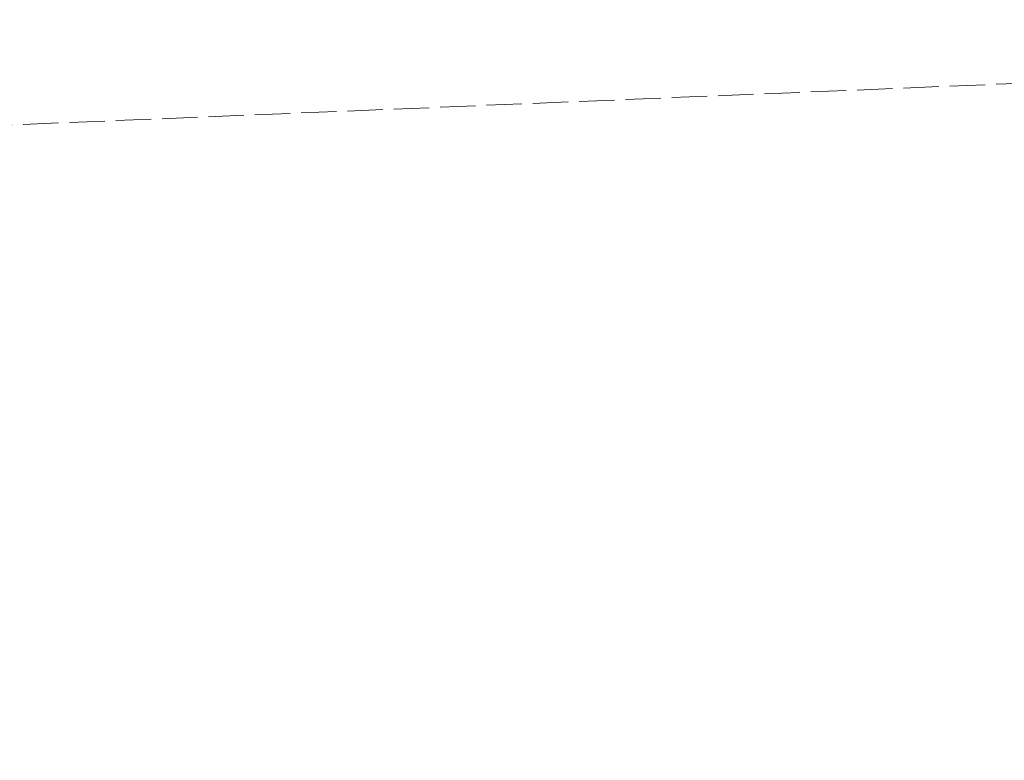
# Model space of a CAD drawing. Extents: x 2399984 to 2508823, y 556481 to 592637.
# Tile 75 of 158: x 2446038 to 2446056, y 557995 to 558008. Entities that reach past the tile are written whole.
import ezdxf

# ---------------------------------------------------------------- set-up
doc = ezdxf.new("R2010")
doc.units = 0
doc.header["$MEASUREMENT"] = 0
doc.linetypes.add('constlimit', pattern=[0.85, 0.65, -0.1, -0.1])
doc.layers.add('DT_X_Triangles', color=91, linetype='Continuous', lineweight=0)
doc.layers.add('RW_P_Const_Limits', color=120, linetype='constlimit', lineweight=0)

msp = doc.modelspace()

# ---------------------------------------------------------------- linework, layer by layer
at = {"layer": 'RW_P_Const_Limits'}
msp.add_line((2446084.246, 558008.396), (2446027.207, 558006.041), dxfattribs=at)

# ---------------------------------------------------------------- meshes
at = {"layer": 'DT_X_Triangles'}
mesh = msp.add_polyface(dxfattribs=at)
corners = [(2445951.262, 557998.786), (2445971.103, 558003.766), (2445963.652, 557991.474), (2445977.567, 557990.22), (2445990.629, 558001.838), (2445989.986, 557996.118), (2445988.564, 557988.656), (2445991.388, 557988.172), (2446007.442, 557991.355), (2445998.018, 558001.063), (2446005.069, 557985.336), (2446021.512, 557971.641), (2446005.36, 557999.919), (2446024.539, 557979.583), (2446023.438, 557975.479), (2446010.21, 557998.746), (2446011.593, 557998.092), (2446012.788, 557997.11), (2446015.001, 557994.821), (2446016.662, 557993.583), (2446028.589, 557982.566), (2446042.468, 557992.635), (2446029.649, 557986.776), (2446034.143, 557968.902), (2446031.576, 557964.913), (2446042.635, 557979.969), (2446038.146, 557974.057), (2446063.698, 557946.635), (2446060.882, 557943.146), (2446070.042, 557955.349), (2446076.349, 557964.231), (2446074.513, 557961.57), (2446072.943, 557959.773)]
mesh.append_faces([[corners[k] for k in face] for face in [(0, 1, 2), (2, 1, 3), (1, 4, 5), (1, 5, 3), (3, 5, 6), (3, 6, 7), (6, 5, 7), (5, 8, 7), (5, 4, 9), (5, 9, 8), (7, 8, 10), (7, 10, 11), (9, 12, 8), (10, 8, 13), (10, 13, 14), (10, 14, 11), (12, 15, 8), (8, 15, 16), (8, 16, 17), (8, 17, 18), (8, 18, 19), (8, 19, 20), (8, 20, 13), (19, 21, 22), (19, 22, 20), (11, 14, 23), (11, 23, 24), (14, 13, 20), (14, 20, 23), (20, 22, 25), (20, 25, 26), (20, 26, 23), (22, 21, 25), (24, 23, 27), (24, 27, 28), (23, 26, 27), (26, 25, 29), (26, 29, 27), (21, 30, 31), (21, 31, 25), (25, 31, 32), (25, 32, 29)]])
mesh = msp.add_polyface(dxfattribs=at)
corners = [(2446042.468, 557992.635), (2446105.491, 557998.332), (2446095.668, 557988), (2446085.288, 557969.371), (2446080.383, 557965.774), (2446076.349, 557964.231), (2446060.882, 557943.146), (2446063.698, 557946.635), (2446080.221, 557930.771), (2446070.042, 557955.349), (2446067.393, 557950.448), (2446084.28, 557941.917), (2446072.943, 557959.773), (2446086.657, 557946.398), (2446074.513, 557961.57), (2446088.91, 557950.483), (2446095.164, 557945.308), (2446096.99, 557948.014), (2446098.797, 557950.142), (2446109.055, 557917.54), (2446101.525, 557908.907), (2446099.639, 557951.71), (2446115.607, 557925.497), (2446095.728, 557979.233), (2446101.72, 557954.184), (2446117.665, 557927.638), (2446122.824, 557978.427), (2446118.568, 557971.178), (2446112.602, 557965.926), (2446119.611, 557929.577), (2446121.583, 557930.948), (2446124.045, 557934.822)]
mesh.append_faces([[corners[k] for k in face] for face in [(0, 1, 2), (0, 2, 3), (0, 3, 4), (0, 4, 5), (6, 7, 8), (7, 9, 10), (7, 10, 11), (7, 11, 8), (10, 9, 11), (9, 12, 13), (9, 13, 11), (12, 14, 15), (12, 15, 16), (12, 16, 13), (14, 5, 17), (14, 17, 15), (5, 4, 18), (5, 18, 17), (8, 11, 19), (8, 19, 20), (4, 3, 21), (4, 21, 18), (11, 13, 16), (11, 16, 22), (11, 22, 19), (3, 2, 23), (3, 23, 24), (3, 24, 21), (15, 17, 16), (16, 17, 25), (16, 25, 22), (2, 1, 26), (2, 26, 27), (2, 27, 23), (23, 27, 28), (23, 28, 24), (17, 18, 29), (17, 29, 25), (18, 21, 30), (18, 30, 29), (21, 24, 31), (24, 28, 31)]])

doc.saveas('drawing.dxf')
